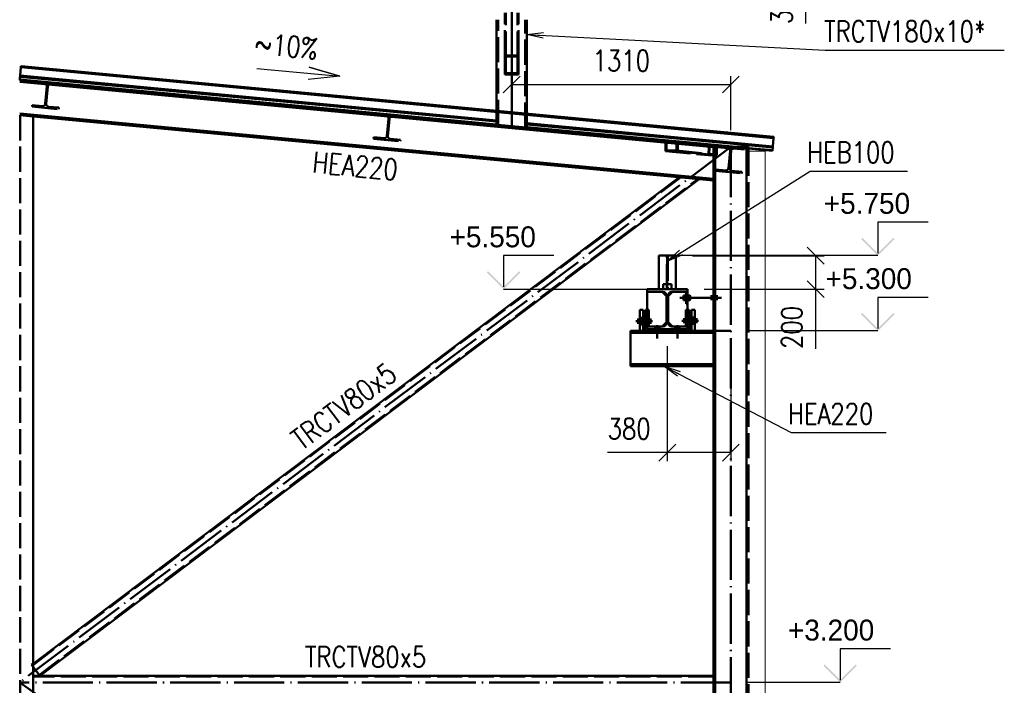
# Paper-space layout 'Layout1' of a CAD drawing. Extents: x -2 to 1033, y -36 to 596.
# Tile 69 of 256: x 450 to 568, y 175 to 254. Entities that reach past the tile are written whole.
import ezdxf
from ezdxf.enums import TextEntityAlignment as Align

# ---------------------------------------------------------------- set-up
doc = ezdxf.new("R2010")
doc.units = 0
doc.linetypes.add('ACAD_ISO02W100', pattern=[15, 12, -3])
doc.linetypes.add('ACAD_ISO04W100', pattern=[30.5, 24, -3, 0.5, -3])
doc.layers.get('0').update_dxf_attribs({"linetype": 'CONTINUOUS'})
doc.layers.get('DEFPOINTS').update_dxf_attribs({"color": 132, "linetype": 'CONTINUOUS'})
for name, color, linetype, lineweight in [('SS_JEŘÁBOVÁ DRÁHA', 11, 'CONTINUOUS', 50), ('SS_KOTY', 3, 'CONTINUOUS', 25), ('SS_KOTY-VYSKOVA', 140, 'CONTINUOUS', 25), ('SS_PODKLADY_PANELY', 9, 'CONTINUOUS', 13), ('SS_POPIS', 140, 'CONTINUOUS', 25), ('SS_POPIS_PROFILU', 13, 'CONTINUOUS', 25), ('SS_SLOUP ŠTÍTOVÝ', 183, 'CONTINUOUS', 50), ('SS_SLOUPY KRAJNÍ', 143, 'CONTINUOUS', 50), ('SS_SLOUPY PLOŠINA', 177, 'CONTINUOUS', 50), ('SS_VAZNICE', 123, 'CONTINUOUS', 50), ('SS_ZTUŽENÍ STĚNY', 203, 'CONTINUOUS', 50), ('SS_ZTUŽENÍ STŘECHA', 211, 'CONTINUOUS', 50)]:
    doc.layers.add(name, color=color, linetype=linetype, lineweight=lineweight)
doc.layers.add('SS_PLECHY', color=7, linetype='CONTINUOUS', lineweight=50, true_color=0xb47846)
doc.styles.add('ROMANS', font='romans.shx', dxfattribs={"width": 0.8})
doc.styles.add('romans.shx', font='romans.shx', dxfattribs={"height": 5})
doc.dimstyles.new('A-1_(2.5)_50AS', dxfattribs={"dimtxt": 2.5, "dimasz": 2, "dimexe": 1, "dimexo": 2, "dimgap": 0, "dimtad": 0, "dimdec": 1, "dimlfac": 50, "dimrnd": 1, "dimtxsty": 'ROMANS', "dimblk1": 'OBLIQUE', "dimblk2": 'OBLIQUE', "dimsah": 1, "dimcen": 2, "dimclrd": 256, "dimclre": 256, "dimclrt": 256, "dimadec": 1, "dimazin": 2, "dimtfac": 0.714286, "dimtdec": 1, "dimtmove": 0, "dimatfit": 3, "dimldrblk": 'OPEN', "dimfxl": 1, "dimtvp": 1.142857, "dimtfill": 1, "dimtolj": 1, "dimlwd": -1, "dimlwe": -1, "dimarcsym": 0})

# ---------------------------------------------------------------- blocks, each defined once
blk = doc.blocks.new('_Oblique')
at = {"color": 0, "linetype": 'ByBlock', "lineweight": -2}
blk.add_line((-0.5, -0.5), (0.5, 0.5), dxfattribs=at)
blk = doc.blocks.new('*D50')
at = {"layer": 'DEFPOINTS', "color": 0, "transparency": 16777216}
for p in [(527.39, 217.19, -11267.8), (534.99, 212.79), (534.99, 202.45)]:
    blk.add_point(p, dxfattribs=at)
at = {"layer": 'SS_KOTY', "transparency": 16777216}
for p, q in [((527.39, 215.19), (527.39, 201.45)), ((534.99, 210.79), (534.99, 201.45)), ((527.39, 202.45), (520.25, 202.45)), ((534.99, 202.45), (527.39, 202.45))]:
    blk.add_line(p, q, dxfattribs=at)
at = {"layer": 'SS_KOTY', "transparency": 16777216, "xscale": 2, "yscale": 2, "zscale": 2, "rotation": 180}
blk.add_blockref('_Oblique', (527.39, 202.45), dxfattribs=at)
at = {"layer": 'SS_KOTY', "transparency": 16777216, "xscale": 2, "yscale": 2, "zscale": 2}
blk.add_blockref('_Oblique', (534.99, 202.45), dxfattribs=at)
at = {"layer": 'SS_KOTY', "transparency": 16777216, "insert": (522.82, 205.3), "char_height": 2.5, "attachment_point": 5, "style": 'ROMANS', "bg_fill": 3, "box_fill_scale": 1.1, "bg_fill_color": 256, "bg_fill_true_color": 13158600, "bg_fill_transparency": 0}
blk.add_mtext('\\A1;380', dxfattribs=at)
blk = doc.blocks.new('_OPEN')
at = {"color": 0, "linetype": 'ByBlock'}
for p, q in [((-1, 0.167), (0, 0)), ((0, 0), (-1, -0.167)), ((0, 0), (-1, 0))]:
    blk.add_line(p, q, dxfattribs=at)
blk = doc.blocks.new('*D57')
at = {"layer": 'DEFPOINTS', "color": 0, "transparency": 16777216}
for p in [(508.79, 258.99), (534.99, 246.44), (534.99, 238.99)]:
    blk.add_point(p, dxfattribs=at)
at = {"layer": 'SS_KOTY', "transparency": 16777216}
for p, q in [((508.79, 256.99), (508.79, 245.44)), ((534.99, 240.99), (534.99, 247.44)), ((508.79, 246.44), (534.99, 246.44))]:
    blk.add_line(p, q, dxfattribs=at)
at = {"layer": 'SS_KOTY', "transparency": 16777216, "xscale": 2, "yscale": 2, "zscale": 2, "rotation": 180}
blk.add_blockref('_Oblique', (508.79, 246.44), dxfattribs=at)
at = {"layer": 'SS_KOTY', "transparency": 16777216, "xscale": 2, "yscale": 2, "zscale": 2}
blk.add_blockref('_Oblique', (534.99, 246.44), dxfattribs=at)
at = {"layer": 'SS_KOTY', "transparency": 16777216, "insert": (521.89, 249.3), "char_height": 2.5, "attachment_point": 5, "style": 'ROMANS', "bg_fill": 3, "box_fill_scale": 1.1, "bg_fill_color": 256, "bg_fill_true_color": 13158600, "bg_fill_transparency": 0}
blk.add_mtext('\\A1;1310', dxfattribs=at)
blk = doc.blocks.new('*D58')
at = {"layer": 'DEFPOINTS', "color": 0, "transparency": 16777216}
for p in [(532.79, 259.59), (532.79, 258.99), (543.91, 259.59)]:
    blk.add_point(p, dxfattribs=at)
at = {"layer": 'SS_KOTY', "transparency": 16777216}
for p, q in [((534.79, 259.59), (544.91, 259.59)), ((534.79, 258.99), (544.91, 258.99)), ((543.91, 259.59), (543.91, 258.99)), ((543.91, 258.99), (543.91, 253.75))]:
    blk.add_line(p, q, dxfattribs=at)
at = {"layer": 'SS_KOTY', "transparency": 16777216, "xscale": 2, "yscale": 2, "zscale": 2}
for p, rotation in [((543.91, 259.59), 90), ((543.91, 258.99), 270)]:
    blk.add_blockref('_Oblique', p, dxfattribs=dict(at, rotation=rotation))
at = {"layer": 'SS_KOTY', "transparency": 16777216, "insert": (541.05, 255.37), "char_height": 2.5, "attachment_point": 5, "rotation": 90, "style": 'ROMANS', "bg_fill": 3, "box_fill_scale": 1.1, "bg_fill_color": 256, "bg_fill_true_color": 13158600, "bg_fill_transparency": 0}
blk.add_mtext('\\A1;30', dxfattribs=at)
blk = doc.blocks.new('*D64')
at = {"layer": 'DEFPOINTS', "color": 0, "transparency": 16777216}
for p in [(528.39, 225.99, -11268), (529.79, 221.99, -11267.8), (545.12, 221.99)]:
    blk.add_point(p, dxfattribs=at)
at = {"layer": 'SS_KOTY', "transparency": 16777216}
for p, q in [((530.39, 225.99), (546.12, 225.99)), ((545.12, 225.99), (545.12, 221.99)), ((531.79, 221.99), (546.12, 221.99)), ((545.12, 221.99), (545.12, 214.85))]:
    blk.add_line(p, q, dxfattribs=at)
at = {"layer": 'SS_KOTY', "transparency": 16777216, "xscale": 2, "yscale": 2, "zscale": 2}
for p, rotation in [((545.12, 225.99), 90), ((545.12, 221.99), 270)]:
    blk.add_blockref('_Oblique', p, dxfattribs=dict(at, rotation=rotation))
at = {"layer": 'SS_KOTY', "transparency": 16777216, "insert": (542.27, 217.42), "char_height": 2.5, "attachment_point": 5, "rotation": 90, "style": 'ROMANS', "bg_fill": 3, "box_fill_scale": 1.1, "bg_fill_color": 256, "bg_fill_true_color": 13158600, "bg_fill_transparency": 0}
blk.add_mtext('\\A1;200', dxfattribs=at)
blk = doc.blocks.new('00SPAD')
blk.add_lwpolyline([(10, 0), (0, 0), (3.76, 0.73), (0, 0), (3.76, -0.73)])
at = {"style": 'ROMANS', "width": 0.8, "flags": 8}
blk.add_attdef('SPÁD', text='', height=2.5, dxfattribs=at).set_placement((6.7, 1), align=Align.BOTTOM_CENTER)

psp = doc.layouts.get("Layout1")

# ---------------------------------------------------------------- hatches: boundary and pattern name
at = {"layer": 'SS_KOTY-VYSKOVA'}
for points in [[(550.6927, 228.1344), (550.5513, 227.993), (552.5513, 225.993), (554.5513, 227.993), (554.4099, 228.1344), (552.5513, 226.2758)], [(505.9666, 224.1344), (505.8252, 223.993), (507.8252, 221.993), (509.8252, 223.993), (509.6838, 224.1344), (507.8252, 222.2758)], [(550.6927, 219.1344), (550.5513, 218.993), (552.5513, 216.993), (554.5513, 218.993), (554.4099, 219.1344), (552.5513, 217.2758)], [(546.198, 177.1344), (546.0566, 176.993), (548.0566, 174.993), (550.0566, 176.993), (549.9152, 177.1344), (548.0566, 175.2758)]]:
    psp.add_hatch(color=256, dxfattribs=at).paths.add_polyline_path(points)

# ---------------------------------------------------------------- linework, layer by layer
at = {"layer": 'SS_JEŘÁBOVÁ DRÁHA', "color": 1, "linetype": 'Continuous', "ltscale": 0.25}
for p, q in [((526.392, 225.993), (526.392, 221.993)), ((524.992, 221.653), (524.992, 221.993)), ((524.992, 221.653), (526.872, 221.653)), ((527.292, 221.153), (526.792, 221.653)), ((527.292, 221.153), (527.292, 221.233)), ((527.492, 221.233), (527.492, 221.153)), ((527.292, 218.033), (527.292, 221.153)), ((527.492, 221.153), (527.492, 218.033)), ((524.492, 219.533), (524.092, 219.533)), ((524.492, 219.533), (524.492, 219.333)), ((524.532, 219.333), (524.492, 219.333)), ((524.592, 219.333), (524.532, 219.333)), ((524.692, 219.333), (524.592, 219.333)), ((524.792, 219.333), (524.692, 219.333)), ((525.192, 219.533), (524.792, 219.533)), ((527.292, 217.953), (527.292, 218.033)), ((527.492, 218.033), (527.492, 217.953))]:
    psp.add_line(p, q, dxfattribs=at)
at = {"layer": 'SS_JEŘÁBOVÁ DRÁHA', "color": 3, "linetype": 'ACAD_ISO02W100', "ltscale": 0.25}
for p, q in [((527.332, 221.993), (527.332, 225.993)), ((527.452, 225.993), (527.452, 221.993)), ((526.892, 222.593), (526.892, 221.993)), ((524.492, 218.543), (524.092, 218.543)), ((524.092, 218.363), (524.492, 218.363)), ((524.492, 217.963), (524.092, 217.963)), ((524.092, 217.783), (524.492, 217.783)), ((524.532, 218.343), (524.492, 218.343)), ((524.532, 218.163), (524.492, 218.163)), ((524.592, 218.343), (524.532, 218.343)), ((524.592, 218.163), (524.532, 218.163)), ((524.692, 218.343), (524.592, 218.343)), ((524.692, 218.163), (524.592, 218.163)), ((524.792, 218.343), (524.692, 218.343)), ((524.792, 218.163), (524.692, 218.163)), ((525.192, 218.343), (524.792, 218.343)), ((524.792, 217.983), (525.192, 217.983))]:
    psp.add_line(p, q, dxfattribs=at)
at = {"layer": 'SS_JEŘÁBOVÁ DRÁHA', "color": 7, "linetype": 'ACAD_ISO04W100', "ltscale": 0.25}
for p, q in [((527.392, 221.993), (527.392, 225.993)), ((527.392, 221.993), (527.392, 221.993)), ((523.632, 218.163), (525.632, 218.163)), ((523.632, 218.163), (525.632, 218.163)), ((523.892, 217.863), (523.892, 218.463)), ((523.892, 217.863), (523.892, 218.463)), ((523.892, 218.163), (523.892, 218.163)), ((523.892, 218.163), (523.892, 218.163)), ((525.392, 217.863), (525.392, 218.463)), ((525.392, 217.863), (525.392, 218.463)), ((525.392, 218.163), (525.392, 218.163)), ((525.392, 218.163), (525.392, 218.163))]:
    psp.add_line(p, q, dxfattribs=at)
at = {"layer": 'SS_JEŘÁBOVÁ DRÁHA', "color": 1, "linetype": 'Continuous', "ltscale": 0.25, "extrusion": (-7.9602e-16, 6.12323e-17, -1)}
psp.add_arc((-526.872, 221.233), 0.42, 90, 180, dxfattribs=at)
at = {"layer": 'SS_KOTY-VYSKOVA'}
for p, q in [((558.5513, 229.993, -11268), (552.5513, 229.993, -11268)), ((552.5513, 229.993, -11268), (552.5513, 226.2758, -11268)), ((513.8252, 225.993, -11267.8), (507.8252, 225.993, -11267.8)), ((507.8252, 225.993, -11267.8), (507.8252, 222.2758, -11267.8)), ((507.8252, 221.993), (524.9889, 221.993)), ((558.5513, 220.993), (552.5513, 220.993)), ((552.5513, 220.993), (552.5513, 217.2758)), ((554.0566, 178.993), (548.0566, 178.993)), ((548.0566, 178.993), (548.0566, 175.2758)), ((548.0566, 174.993), (536.992, 174.993))]:
    psp.add_line(p, q, dxfattribs=at)
at = {"layer": 'SS_PLECHY', "color": 5, "linetype": 'Continuous', "ltscale": 0.25}
for p, q in [((450.1354, 248.5168), (450.0416, 247.5204)), ((450.1373, 248.5373), (450.1354, 248.5173)), ((450.1354, 248.5173), (450.1354, 248.5168)), ((450.1391, 248.5562), (450.1373, 248.5373)), ((450.1463, 248.6326), (450.1391, 248.5562)), ((450.1485, 248.6556), (450.1463, 248.6326)), ((450.0275, 247.3706), (449.9975, 247.0511)), ((450.0291, 247.3877), (450.0275, 247.3706)), ((506.992, 242.0092), (450.0275, 247.3706)), ((450.0309, 247.4067), (450.0291, 247.3877)), ((450.0376, 247.4777), (450.0309, 247.4067)), ((506.992, 242.0457), (450.0309, 247.4067)), ((450.0397, 247.5002), (450.0376, 247.4777)), ((506.992, 242.1173), (450.0376, 247.4777)), ((450.0416, 247.5204), (450.0397, 247.5002)), ((506.992, 242.1604), (450.0416, 247.5204)), ((449.992, 246.993), (449.9884, 247.0309)), ((449.9955, 247.0309), (449.992, 246.993)), ((449.9975, 247.0511), (449.9955, 247.0309)), ((506.992, 241.6869), (449.9975, 247.0511)), ((540.0915, 240.0508), (540.0934, 240.0708)), ((540.0934, 240.0709), (540.0952, 240.0897)), ((540.0952, 240.0897), (540.1024, 240.1662)), ((540.0952, 240.0897), (540.0991, 240.1311)), ((540.1024, 240.1662), (540.1045, 240.1892)), ((539.9535, 238.5847), (539.9836, 238.9041)), ((539.9776, 238.8407), (539.9836, 238.9041)), ((539.9836, 238.9041), (539.9852, 238.9212)), ((539.9852, 238.9212), (539.987, 238.9402)), ((539.987, 238.9402), (539.9937, 239.0113)), ((539.9937, 239.0113), (539.9958, 239.0337)), ((539.9958, 239.0337), (539.9977, 239.054)), ((539.9977, 239.054), (540.0915, 240.0504)), ((540.0915, 240.0504), (540.0915, 240.0508)), ((539.9535, 238.5847), (537.092, 238.854)), ((539.9481, 238.5265), (537.092, 238.7953)), ((539.9481, 238.5265), (539.9516, 238.5644)), ((539.9516, 238.5644), (539.9535, 238.5847))]:
    psp.add_line(p, q, dxfattribs=at)
at = {"layer": 'SS_PODKLADY_PANELY', "color": 9, "linetype": 'Continuous', "ltscale": 0.25}
psp.add_line((539.092, 238.493), (537.092, 238.493), dxfattribs=at)
at = {"layer": 'SS_SLOUP ŠTÍTOVÝ', "color": 1, "linetype": 'Continuous', "ltscale": 0.25}
for p in [(449.992, 242.7744), (451.592, 111.593)]:
    psp.add_line(p, (451.592, 242.6238), dxfattribs=at)
at = {"layer": 'SS_SLOUP ŠTÍTOVÝ', "color": 3, "linetype": 'ACAD_ISO02W100', "ltscale": 0.25}
psp.add_line((450.052, 242.7688), (450.052, 111.593), dxfattribs=at)
at = {"layer": 'SS_SLOUPY KRAJNÍ', "color": 1, "linetype": 'Continuous', "ltscale": 0.25}
for p, q in [((537.092, 238.493), (537.092, 238.993)), ((532.8919, 235.1931), (532.8919, 234.9721))]:
    psp.add_line(p, q, dxfattribs=at)
at = {"layer": 'SS_SLOUPY PLOŠINA', "color": 1, "linetype": 'Continuous', "ltscale": 0.25}
for p, q in [((506.992, 243.3057), (506.992, 254.193)), ((506.992, 241.6283), (506.992, 243.1656))]:
    psp.add_line(p, q, dxfattribs=at)
at = {"layer": 'SS_SLOUPY PLOŠINA', "color": 3, "linetype": 'ACAD_ISO02W100', "ltscale": 0.25}
for p, q in [((507.192, 241.6095), (507.192, 254.193)), ((506.992, 243.1656), (506.992, 243.3057))]:
    psp.add_line(p, q, dxfattribs=at)
at = {"layer": 'SS_VAZNICE', "color": 3, "linetype": 'ACAD_ISO02W100', "ltscale": 0.25}
for p, q in [((451.7598, 246.8266), (451.7429, 246.6474)), ((451.7429, 246.6474), (452.9775, 246.5312)), ((452.3838, 246.7679), (452.3521, 246.7709)), ((453.248, 246.2044), (453.0531, 244.1336)), ((453.1726, 244.1223), (453.3675, 246.1932)), ((453.6943, 246.4637), (454.9288, 246.3476)), ((454.9288, 246.3476), (454.9457, 246.5268)), ((451.4918, 243.9792), (451.4749, 243.8)), ((451.4749, 243.8), (454.6609, 243.5001)), ((452.7263, 243.863), (451.4918, 243.9792)), ((454.6777, 243.6793), (453.4432, 243.7955)), ((454.6609, 243.5001), (454.6777, 243.6793)), ((492.5794, 242.9848), (492.5625, 242.8056)), ((492.5625, 242.8056), (493.7971, 242.6894)), ((494.5139, 242.6219), (495.7484, 242.5057)), ((495.7484, 242.5057), (495.7653, 242.6849)), ((494.0676, 242.3626), (493.8727, 240.2917)), ((493.9922, 240.2805), (494.1871, 242.3513)), ((492.3114, 240.1374), (492.2945, 239.9581)), ((493.5459, 240.0212), (492.3114, 240.1374)), ((492.2945, 239.9581), (495.4805, 239.6583)), ((495.4973, 239.8375), (494.2628, 239.9537)), ((495.4805, 239.6583), (495.4973, 239.8375)), ((533.131, 236.2955), (533.1141, 236.1163)), ((533.1141, 236.1163), (536.3001, 235.8164)), ((534.3656, 236.1793), (533.131, 236.2955)), ((536.3169, 235.9957), (535.0824, 236.1118)), ((536.3001, 235.8164), (536.3169, 235.9957))]:
    psp.add_line(p, q, dxfattribs=at)
at = {"layer": 'SS_VAZNICE', "color": 7, "linetype": 'ACAD_ISO04W100', "ltscale": 0.25}
for p, q in [((453.3527, 246.6767), (453.3527, 246.6767)), ((494.1724, 242.8348), (494.1724, 242.8348))]:
    psp.add_line(p, q, dxfattribs=at)
at = {"layer": 'SS_VAZNICE', "color": 3, "linetype": 'ACAD_ISO02W100', "ltscale": 0.25, "extrusion": (-7.9602e-16, 6.12323e-17, -1)}
for centre, start, end in [((-452.9494, 246.2325), 95.376705, 185.376705), ((-453.6662, 246.1651), 5.376705, 95.376705)]:
    psp.add_arc(centre, 0.3, start, end, dxfattribs=at)
at = {"layer": 'SS_VAZNICE', "color": 3, "linetype": 'ACAD_ISO02W100', "ltscale": 0.25, "extrusion": (-1.16734e-13, 3.76379e-13, -1)}
psp.add_arc((-452.7545, 244.1617), 0.3, 185.376705, 275.376705, dxfattribs=at)
at = {"layer": 'SS_VAZNICE', "color": 3, "linetype": 'ACAD_ISO02W100', "ltscale": 0.25, "extrusion": (3.75521e-13, 1.15999e-13, -1)}
psp.add_arc((-453.4713, 244.0942), 0.3, 275.376705, 5.376705, dxfattribs=at)
at = {"layer": 'SS_VAZNICE', "color": 3, "linetype": 'ACAD_ISO02W100', "ltscale": 0.25, "extrusion": (-1.2354e-13, -2.3199e-13, -1)}
psp.add_arc((-493.769, 242.3907), 0.3, 95.376705, 185.376705, dxfattribs=at)
at = {"layer": 'SS_VAZNICE', "color": 3, "linetype": 'ACAD_ISO02W100', "ltscale": 0.25, "extrusion": (2.31255e-13, -1.22683e-13, -1)}
psp.add_arc((-494.4858, 242.3232), 0.3, 5.376705, 95.376705, dxfattribs=at)
at = {"layer": 'SS_VAZNICE', "color": 3, "linetype": 'ACAD_ISO02W100', "ltscale": 0.25, "extrusion": (-7.80879e-14, 2.5094e-13, -1)}
for centre in [(-493.5741, 240.3198), (-534.3937, 236.478)]:
    psp.add_arc(centre, 0.3, 185.376705, 275.376705, dxfattribs=at)
at = {"layer": 'SS_VAZNICE', "color": 3, "linetype": 'ACAD_ISO02W100', "ltscale": 0.25, "extrusion": (2.50082e-13, 7.73531e-14, -1)}
for centre in [(-494.2909, 240.2524), (-535.1105, 236.4105)]:
    psp.add_arc(centre, 0.3, 275.376705, 5.376705, dxfattribs=at)
at = {"layer": 'SS_ZTUŽENÍ STĚNY', "color": 3, "linetype": 'ACAD_ISO02W100', "ltscale": 0.25}
for p, q in [((451.4221, 177.0712), (451.592, 177.1991)), ((451.4221, 177.0712), (451.592, 176.8456)), ((532.8919, 175.693), (451.592, 175.693)), ((452.3243, 175.8729), (452.3845, 175.793))]:
    psp.add_line(p, q, dxfattribs=at)
at = {"layer": 'SS_ZTUŽENÍ STĚNY', "color": 1, "linetype": 'Continuous', "ltscale": 0.25}
for p, q in [((451.592, 176.8456), (452.3845, 175.793)), ((532.8919, 175.793), (451.592, 175.793))]:
    psp.add_line(p, q, dxfattribs=at)
at = {"layer": 'SS_ZTUŽENÍ STĚNY', "color": 7, "linetype": 'ACAD_ISO04W100', "ltscale": 0.25}
for p in [(534.992, 174.993), (534.992, 114.993)]:
    psp.add_line(p, (449.992, 174.993), dxfattribs=at)
at = {"layer": 'SS_ZTUŽENÍ STŘECHA', "color": 3, "linetype": 'ACAD_ISO02W100', "ltscale": 0.25}
for p, q in [((532.3127, 237.9973), (533.2912, 237.9973)), ((532.3974, 238.0972), (533.2128, 238.0972))]:
    psp.add_line(p, q, dxfattribs=at)

# ---------------------------------------------------------------- block references
at = {"layer": 'SS_POPIS'}
ref = psp.add_blockref('00SPAD', (488.2698, 247.4303, -11267.8), dxfattribs=dict(at, xscale=-1, rotation=354.6233309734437))
ref.add_attrib('SPÁD', '~10%', dxfattribs={"layer": '0', "height": 2.5, "rotation": 354.623331, "style": 'ROMANS', "width": 0.8}).set_placement((481.6902, 249.054, -11267.8), align=Align.BOTTOM_CENTER)

# ---------------------------------------------------------------- texts
at = {"layer": 'SS_KOTY-VYSKOVA'}
for s, p in [('+5.750', (546.0927, 230.993)), ('+5.550', (501.3666, 226.993)), ('+3.200', (541.8063, 179.993))]:
    psp.add_text(s, height=2.5, dxfattribs=at).set_placement(p)
at = {"layer": 'SS_POPIS_PROFILU', "color": 13, "style": 'romans.shx', "width": 0.8}
for s, p in [('TRCTV180x10*', (546.1224, 251.5562)), ('HEB100', (544.0998, 237.1019)), ('HEA220', (541.8246, 205.8385)), ('TRCTV80x5', (484.0837, 176.793))]:
    psp.add_text(s, height=2.5, dxfattribs=at).set_placement(p)
for s, rotation, p in [('HEA220', 354.623295, (484.898, 235.9526)), ('TRCTV80x5', 36.977596, (483.6953, 202.6491))]:
    psp.add_text(s, height=2.5, rotation=rotation, dxfattribs=at).set_placement(p)

# ---------------------------------------------------------------- dimensions: what is measured, and where the dimension line sits
at = {"layer": 'SS_KOTY'}
dim = psp.add_linear_dim(base=(534.992, 246.442), p1=(508.792, 258.993), p2=(534.992, 238.993), dimstyle='A-1_(2.5)_50AS', dxfattribs=at)
dim.commit()
dim.dimension.update_dxf_attribs({"geometry": '*D57', "text_midpoint": (521.892, 249.2992)})
dim = psp.add_linear_dim(base=(534.992, 202.4465), p1=(527.392, 217.193, -11267.8), p2=(534.992, 212.793), dimstyle='A-1_(2.5)_50AS', dxfattribs=at)
dim.commit()
dim.dimension.update_dxf_attribs({"geometry": '*D50', "text_midpoint": (522.8205, 202.4465), "dimtype": 160})

# ---------------------------------------------------------------- next in the draw order: linework, layer by layer
at = {"layer": 'SS_JEŘÁBOVÁ DRÁHA', "color": 1, "linetype": 'Continuous', "ltscale": 0.25}
for p, q in [((524.992, 217.533), (524.992, 221.653)), ((524.092, 219.533), (524.092, 216.993)), ((524.492, 219.333), (524.492, 216.993)), ((524.532, 216.993), (524.532, 219.333)), ((524.592, 216.993), (524.592, 219.333)), ((524.692, 216.993), (524.692, 219.333)), ((524.792, 219.533), (524.792, 217.533)), ((525.192, 219.533), (525.192, 217.533)), ((526.792, 217.533), (527.292, 218.033)), ((524.792, 217.533), (524.792, 216.993)), ((525.192, 217.533), (524.792, 217.533)), ((524.992, 217.193), (524.992, 217.533)), ((526.792, 217.533), (525.192, 217.533)), ((525.192, 217.193), (525.192, 217.153)), ((525.192, 217.153), (525.192, 217.093)), ((526.192, 217.153), (525.192, 217.153)), ((525.192, 217.093), (525.192, 216.993)), ((526.192, 217.093), (525.192, 217.093)), ((526.872, 217.533), (526.792, 217.533))]:
    psp.add_line(p, q, dxfattribs=at)
at = {"layer": 'SS_JEŘÁBOVÁ DRÁHA', "color": 7, "linetype": 'ACAD_ISO04W100', "ltscale": 0.25}
for p, q in [((526.192, 217.703), (526.192, 216.103)), ((526.192, 217.703), (526.192, 216.103)), ((524.992, 217.533), (524.992, 217.533)), ((524.992, 217.533), (524.992, 217.533)), ((526.562, 217.393), (525.822, 217.393)), ((526.562, 217.393), (525.822, 217.393)), ((526.562, 216.793), (525.822, 216.793)), ((526.562, 216.793), (525.822, 216.793)), ((526.192, 217.393), (526.192, 217.393)), ((526.192, 217.393), (526.192, 217.393)), ((526.192, 216.793), (526.192, 216.793)), ((526.192, 216.793), (526.192, 216.793)), ((527.392, 217.193), (527.392, 217.193))]:
    psp.add_line(p, q, dxfattribs=at)
at = {"layer": 'SS_JEŘÁBOVÁ DRÁHA', "color": 3, "linetype": 'ACAD_ISO02W100', "ltscale": 0.25}
for p, q in [((525.9719, 217.193), (525.9719, 217.153)), ((525.9719, 217.153), (525.9719, 217.093)), ((525.9719, 217.093), (525.9719, 216.993)), ((526.412, 217.153), (526.412, 217.193)), ((526.412, 217.093), (526.412, 217.153)), ((526.412, 216.993), (526.412, 217.093))]:
    psp.add_line(p, q, dxfattribs=at)
at = {"layer": 'SS_JEŘÁBOVÁ DRÁHA', "color": 1, "linetype": 'Continuous', "ltscale": 0.25, "extrusion": (-7.9602e-16, 6.12323e-17, -1)}
psp.add_arc((-526.872, 217.953), 0.42, 180, 270, dxfattribs=at)
at = {"layer": 'SS_PLECHY', "color": 5, "linetype": 'Continuous', "ltscale": 0.25}
for p, q in [((540.0915, 240.0508), (450.1354, 248.5173)), ((450.1354, 248.5168), (540.0915, 240.0504)), ((540.0934, 240.0708), (450.1373, 248.5373)), ((540.0952, 240.0897), (450.1391, 248.5562)), ((540.1024, 240.1662), (450.1463, 248.6326)), ((540.1045, 240.1892), (450.1485, 248.6556)), ((539.9977, 239.054), (510.592, 241.8216)), ((539.9937, 239.0113), (510.592, 241.7785)), ((539.987, 238.9402), (510.592, 241.7068)), ((539.9836, 238.9041), (510.592, 241.6704)), ((535.6151, 238.993), (510.592, 241.3481)), ((533.399, 239.1429), (532.8919, 239.1906))]:
    psp.add_line(p, q, dxfattribs=at)
at = {"layer": 'SS_POPIS_PROFILU', "color": 0, "linetype": 'ByBlock'}
for p, q in [((510.592, 252.4146), (512.6066, 252.6433)), ((512.5719, 251.9776), (510.592, 252.4146)), ((510.592, 252.4146), (512.5892, 252.3104)), ((528.6097, 211.5708), (526.992, 212.793)), ((526.992, 212.793), (528.9187, 212.1615)), ((526.992, 212.793), (528.7642, 211.8661))]:
    psp.add_line(p, q, dxfattribs=at)
at = {"layer": 'SS_POPIS_PROFILU', "color": 13}
for points in [[(510.592, 252.4146), (546.2381, 250.5562), (567.6666, 250.5562)], [(526.992, 212.793), (542.2018, 204.8385), (553.5351, 204.8385)]]:
    psp.add_lwpolyline(points, dxfattribs=at)
at = {"layer": 'SS_SLOUPY KRAJNÍ', "color": 1, "linetype": 'Continuous', "ltscale": 0.25}
for p, q in [((532.8919, 239.1906), (449.992, 246.993)), ((449.992, 246.772), (532.8919, 238.9697)), ((532.8919, 235.1931), (449.992, 242.9954)), ((451.592, 242.6238), (532.8919, 234.9721)), ((532.8919, 239.1906), (532.8919, 238.9697)), ((537.092, 238.993), (532.892, 238.993)), ((532.892, 238.9697), (532.892, 235.1931)), ((522.992, 216.993), (522.992, 212.793)), ((532.8919, 213.013), (522.992, 213.013)), ((532.8919, 213.013), (532.8919, 212.793)), ((522.992, 212.793), (532.8919, 212.793)), ((532.892, 212.793), (532.892, 111.793))]:
    psp.add_line(p, q, dxfattribs=at)
at = {"layer": 'SS_SLOUPY KRAJNÍ', "color": 7, "linetype": 'ACAD_ISO04W100', "ltscale": 0.25}
psp.add_line((449.992, 246.993), (534.992, 238.993), dxfattribs=at)
at = {"layer": 'SS_SLOUPY PLOŠINA', "color": 7, "linetype": 'ACAD_ISO04W100', "ltscale": 0.25}
psp.add_line((508.792, 241.4589), (508.792, 258.993), dxfattribs=at)
at = {"layer": 'SS_SLOUPY PLOŠINA', "color": 3, "linetype": 'ACAD_ISO02W100', "ltscale": 0.25}
for p, q in [((510.392, 241.3083), (510.392, 254.193)), ((510.592, 242.9668), (510.592, 242.8268))]:
    psp.add_line(p, q, dxfattribs=at)
at = {"layer": 'SS_SLOUPY PLOŠINA', "color": 1, "linetype": 'Continuous', "ltscale": 0.25}
for p, q in [((510.592, 254.193), (510.592, 242.9668)), ((510.592, 242.8268), (510.592, 241.2895))]:
    psp.add_line(p, q, dxfattribs=at)
at = {"layer": 'SS_VAZNICE', "color": 3, "linetype": 'ACAD_ISO02W100', "ltscale": 0.25}
for p, q in [((533.3821, 238.9637), (533.399, 239.1429)), ((533.3849, 238.993), (533.3821, 238.9637)), ((533.3821, 238.9637), (534.6167, 238.8475)), ((536.5849, 238.8431), (534.992, 238.993)), ((534.8872, 238.5207), (534.6923, 236.4499)), ((534.8118, 236.4386), (535.0067, 238.5095)), ((535.3335, 238.7801), (536.5681, 238.6639)), ((536.5681, 238.6639), (536.5849, 238.8431))]:
    psp.add_line(p, q, dxfattribs=at)
at = {"layer": 'SS_VAZNICE', "color": 1, "linetype": 'Continuous', "ltscale": 0.25}
for p, q in [((533.399, 239.1429), (533.3849, 238.993)), ((534.992, 238.993), (533.399, 239.1429))]:
    psp.add_line(p, q, dxfattribs=at)
at = {"layer": 'SS_VAZNICE', "color": 7, "linetype": 'ACAD_ISO04W100', "ltscale": 0.25}
psp.add_line((534.992, 238.993), (534.992, 238.993), dxfattribs=at)
at = {"layer": 'SS_VAZNICE', "color": 3, "linetype": 'ACAD_ISO02W100', "ltscale": 0.25, "extrusion": (-1.2354e-13, -2.3199e-13, -1)}
psp.add_arc((-534.5886, 238.5488), 0.3, 95.376705, 185.376705, dxfattribs=at)
at = {"layer": 'SS_VAZNICE', "color": 3, "linetype": 'ACAD_ISO02W100', "ltscale": 0.25, "extrusion": (2.31255e-13, -1.22683e-13, -1)}
psp.add_arc((-535.3054, 238.4814), 0.3, 5.376705, 95.376705, dxfattribs=at)
at = {"layer": 'SS_ZTUŽENÍ STĚNY', "color": 7, "linetype": 'ACAD_ISO04W100', "ltscale": 0.25}
psp.add_line((508.792, 256.993), (508.792, 246.993), dxfattribs=at)
at = {"layer": 'SS_ZTUŽENÍ STĚNY', "color": 3, "linetype": 'ACAD_ISO02W100', "ltscale": 0.25}
for p, q in [((507.992, 249.9244), (507.992, 254.993)), ((508.092, 249.783), (508.092, 254.993)), ((509.492, 249.783), (509.492, 254.993)), ((509.592, 249.9244), (509.592, 254.993)), ((507.992, 249.9244), (509.592, 249.9244)), ((507.992, 247.6616), (507.992, 249.9244)), ((508.092, 249.783), (509.492, 249.783)), ((508.092, 247.8031), (508.092, 249.783)), ((509.492, 247.8031), (509.492, 249.783)), ((509.592, 247.6616), (509.592, 249.9244)), ((507.992, 247.6616), (509.592, 247.6616)), ((508.092, 247.8031), (509.492, 247.8031))]:
    psp.add_line(p, q, dxfattribs=at)
at = {"layer": 'SS_ZTUŽENÍ STŘECHA', "color": 3, "linetype": 'ACAD_ISO02W100', "ltscale": 0.25}
for p, q in [((527.1571, 239.6843), (532.3505, 239.1956)), ((528.6287, 239.6379), (527.1571, 239.6843)), ((527.1571, 239.6843), (527.1571, 238.4826)), ((527.2797, 239.5803), (532.4288, 239.0957)), ((528.5061, 239.5417), (527.2797, 239.5803)), ((527.2797, 239.5803), (527.2797, 238.5789)), ((533.2443, 239.0957), (528.5061, 239.5417)), ((528.5061, 239.5417), (528.5061, 238.5402)), ((533.329, 239.1956), (528.6287, 239.6379)), ((528.6287, 239.6379), (528.6287, 238.4362)), ((532.3127, 237.9973), (532.345, 239.0212)), ((532.345, 239.0212), (532.3505, 239.1956)), ((532.3505, 239.1956), (533.329, 239.1956)), ((532.3974, 238.0972), (532.4263, 239.0135)), ((532.4263, 239.0135), (532.4288, 239.0957)), ((532.4288, 239.0957), (532.8919, 239.0957)), ((533.2128, 238.0972), (533.241, 238.993)), ((533.2912, 237.9973), (533.3226, 238.993)), ((533.3275, 239.1497), (533.3281, 239.1697)), ((533.3281, 239.1697), (533.329, 239.1956)), ((527.1571, 238.4826), (532.3127, 237.9973)), ((528.6287, 238.4362), (527.1571, 238.4826)), ((527.2797, 238.5789), (532.3974, 238.0972)), ((528.5061, 238.5402), (527.2797, 238.5789)), ((528.5061, 238.5402), (533.2128, 238.0972)), ((533.2912, 237.9973), (528.6287, 238.4362))]:
    psp.add_line(p, q, dxfattribs=at)
at = {"layer": 'SS_ZTUŽENÍ STŘECHA', "color": 7, "linetype": 'ACAD_ISO04W100', "ltscale": 0.25}
psp.add_line((534.992, 238.993), (527.8929, 239.6611), dxfattribs=at)
at = {"layer": 'SS_ZTUŽENÍ STŘECHA', "color": 1, "linetype": 'Continuous', "ltscale": 0.25}
for p, q in [((532.8919, 239.0957), (533.2443, 239.0957)), ((533.241, 238.993), (533.2443, 239.0957)), ((533.3226, 238.993), (533.3275, 239.1497))]:
    psp.add_line(p, q, dxfattribs=at)

# ---------------------------------------------------------------- next in the draw order: dimensions: what is measured, and where the dimension line sits
at = {"layer": 'SS_KOTY'}
dim = psp.add_linear_dim(base=(543.9115, 259.593), p1=(532.792, 258.993), p2=(532.792, 259.593), angle=90, dimstyle='A-1_(2.5)_50AS', dxfattribs=at)
dim.commit()
dim.dimension.update_dxf_attribs({"geometry": '*D58', "text_midpoint": (543.9115, 255.3739), "dimtype": 160})
dim = psp.add_linear_dim(base=(545.1231, 221.993), p1=(528.392, 225.993, -11268), p2=(529.792, 221.993, -11267.8), angle=90, dimstyle='A-1_(2.5)_50AS', dxfattribs=at)
dim.commit()
dim.dimension.update_dxf_attribs({"geometry": '*D64', "text_midpoint": (542.266, 217.4216)})

# ---------------------------------------------------------------- next in the draw order: linework, layer by layer
at = {"layer": 'SS_JEŘÁBOVÁ DRÁHA', "color": 1, "linetype": 'Continuous', "ltscale": 0.25}
for p, q in [((528.392, 225.993), (526.392, 225.993)), ((528.392, 221.993), (528.392, 225.993)), ((529.792, 221.993), (524.992, 221.993)), ((527.992, 221.653), (527.492, 221.153)), ((527.912, 221.653), (529.792, 221.653)), ((529.792, 221.993), (529.792, 221.653)), ((529.792, 221.653), (529.792, 217.533)), ((529.992, 219.533), (529.592, 219.533)), ((529.592, 219.533), (529.592, 217.533)), ((529.992, 217.533), (529.992, 219.533)), ((530.032, 219.333), (529.992, 219.333)), ((530.092, 219.333), (530.032, 219.333)), ((530.032, 216.993), (530.032, 219.333)), ((530.192, 219.333), (530.092, 219.333)), ((530.092, 216.993), (530.092, 219.333)), ((530.292, 219.333), (530.192, 219.333)), ((530.192, 219.333), (530.192, 216.993)), ((530.692, 219.533), (530.292, 219.533)), ((530.292, 216.993), (530.292, 219.533)), ((530.692, 219.533), (530.692, 216.993)), ((527.492, 218.033), (527.992, 217.533)), ((524.992, 217.193), (529.792, 217.193)), ((529.592, 217.153), (526.192, 217.153)), ((529.592, 217.093), (526.192, 217.093)), ((529.792, 217.533), (527.912, 217.533)), ((529.592, 217.193), (529.592, 217.153)), ((529.592, 217.153), (529.592, 217.093)), ((529.592, 217.093), (529.592, 216.993)), ((529.992, 217.533), (529.792, 217.533)), ((529.792, 217.533), (529.792, 217.193)), ((529.992, 216.993), (529.992, 217.533))]:
    psp.add_line(p, q, dxfattribs=at)
at = {"layer": 'SS_JEŘÁBOVÁ DRÁHA', "color": 3, "linetype": 'ACAD_ISO02W100', "ltscale": 0.25}
for p, q in [((526.892, 222.593), (527.892, 222.593)), ((527.892, 221.993), (527.892, 222.593)), ((529.632, 221.653), (529.632, 220.253)), ((529.632, 220.253), (529.792, 220.253)), ((529.992, 218.395), (529.592, 218.395)), ((529.592, 218.0349), (529.992, 218.0349)), ((530.032, 218.395), (529.992, 218.395)), ((530.032, 218.189), (529.992, 218.189)), ((530.032, 218.163), (529.992, 218.163)), ((530.092, 218.395), (530.032, 218.395)), ((530.092, 218.189), (530.032, 218.189)), ((530.092, 218.163), (530.032, 218.163)), ((530.192, 218.395), (530.092, 218.395)), ((530.192, 218.189), (530.092, 218.189)), ((530.192, 218.163), (530.092, 218.163)), ((530.292, 218.395), (530.192, 218.395)), ((530.292, 218.189), (530.192, 218.189)), ((530.292, 218.163), (530.192, 218.163)), ((530.692, 218.595), (530.292, 218.595)), ((530.292, 218.4149), (530.692, 218.4149)), ((530.692, 218.0149), (530.292, 218.0149)), ((530.292, 217.8349), (530.692, 217.8349)), ((528.3719, 217.193), (528.3719, 217.153)), ((528.3719, 217.153), (528.3719, 217.093)), ((528.3719, 217.093), (528.3719, 216.993)), ((528.812, 217.153), (528.812, 217.193)), ((528.812, 217.093), (528.812, 217.153)), ((528.812, 216.993), (528.812, 217.093))]:
    psp.add_line(p, q, dxfattribs=at)
at = {"layer": 'SS_JEŘÁBOVÁ DRÁHA', "color": 9, "linetype": 'ACAD_ISO02W100', "ltscale": 0.25}
for p, q in [((529.3334, 221.2301), (529.312, 221.193)), ((529.312, 221.1848), (529.3334, 221.2301)), ((529.3334, 221.2301), (529.312, 221.1608)), ((529.5505, 221.2301), (529.3334, 221.2301)), ((529.572, 221.1608), (529.5505, 221.2301)), ((529.5505, 221.2301), (529.572, 221.1848)), ((529.572, 221.193), (529.5505, 221.2301)), ((529.632, 221.253), (529.572, 221.253)), ((529.572, 221.253), (529.572, 221.2128)), ((529.8519, 221.1848), (529.8733, 221.2301)), ((530.0904, 221.2301), (530.1119, 221.1848)), ((529.312, 221.193), (529.312, 221.1848)), ((529.312, 221.1848), (529.312, 221.1608)), ((529.312, 221.1608), (529.3268, 221.113)), ((529.312, 221.1608), (529.3334, 221.0916)), ((529.312, 221.1608), (529.312, 221.073)), ((529.3334, 221.0916), (529.312, 221.1227)), ((529.572, 221.113), (529.312, 221.113)), ((529.312, 221.0916), (529.572, 221.0916)), ((529.312, 221.073), (529.3334, 221.0916)), ((529.3334, 221.0916), (529.312, 221.0151)), ((529.3334, 221.0916), (529.312, 220.953)), ((529.312, 221.073), (529.312, 221.0151)), ((529.312, 221.033), (529.572, 221.033)), ((529.312, 221.0151), (529.312, 220.953)), ((529.312, 220.953), (529.3334, 220.8144)), ((529.572, 220.953), (529.312, 220.953)), ((529.312, 220.953), (529.312, 220.833)), ((529.3334, 220.8144), (529.312, 220.8909)), ((529.572, 220.873), (529.312, 220.873)), ((529.3334, 220.8144), (529.312, 220.833)), ((529.312, 220.833), (529.312, 220.7833)), ((529.572, 220.8144), (529.312, 220.8144)), ((529.3334, 220.8144), (529.312, 220.7833)), ((529.3334, 220.8144), (529.312, 220.7452)), ((529.3186, 220.793), (529.312, 220.7833)), ((529.3268, 220.793), (529.312, 220.7452)), ((529.312, 220.793), (529.572, 220.793)), ((529.312, 220.7833), (529.312, 220.7452)), ((529.312, 220.7452), (529.3334, 220.6759)), ((529.312, 220.7452), (529.312, 220.713)), ((529.312, 220.7212), (529.3334, 220.6759)), ((529.312, 220.713), (529.3334, 220.6759)), ((529.3334, 220.8144), (529.3186, 220.793)), ((529.3268, 221.113), (529.3334, 221.0916)), ((529.3334, 220.8144), (529.3268, 220.793)), ((529.3334, 220.6759), (529.5505, 220.6759)), ((529.5505, 221.0916), (529.572, 221.1608)), ((529.572, 221.1227), (529.5505, 221.0916)), ((529.5505, 221.0916), (529.5572, 221.113)), ((529.572, 220.953), (529.5505, 221.0916)), ((529.5505, 221.0916), (529.572, 221.0151)), ((529.5505, 221.0916), (529.572, 221.073)), ((529.572, 220.953), (529.5505, 220.8144)), ((529.5505, 220.8144), (529.572, 220.8909)), ((529.572, 220.833), (529.5505, 220.8144)), ((529.5572, 220.793), (529.5505, 220.8144)), ((529.5653, 220.793), (529.5505, 220.8144)), ((529.572, 220.7452), (529.5505, 220.8144)), ((529.572, 220.7833), (529.5505, 220.8144)), ((529.5505, 220.6759), (529.572, 220.7452)), ((529.5505, 220.6759), (529.572, 220.7212)), ((529.5505, 220.6759), (529.572, 220.713)), ((529.5572, 221.113), (529.572, 221.1608)), ((529.572, 220.7452), (529.5572, 220.793)), ((529.572, 220.7833), (529.5653, 220.793)), ((529.572, 221.2128), (529.632, 221.2128)), ((529.572, 221.2128), (529.572, 221.103)), ((529.632, 221.123), (529.572, 221.123)), ((529.572, 221.103), (529.632, 221.103)), ((529.572, 221.103), (529.572, 220.953)), ((529.632, 221.1002), (529.572, 221.1002)), ((529.572, 221.038), (529.632, 221.038)), ((529.632, 220.953), (529.572, 220.953)), ((529.572, 220.953), (529.572, 220.803)), ((529.572, 220.868), (529.632, 220.868)), ((529.572, 220.8058), (529.632, 220.8058)), ((529.572, 220.803), (529.632, 220.803)), ((529.572, 220.803), (529.572, 220.6932)), ((529.572, 220.783), (529.632, 220.783)), ((529.632, 220.6932), (529.572, 220.6932)), ((529.572, 220.6932), (529.572, 220.653)), ((529.572, 220.653), (529.632, 220.653)), ((529.8519, 221.123), (529.792, 221.123)), ((529.852, 221.1002), (529.792, 221.1002)), ((529.792, 221.038), (529.852, 221.038)), ((529.792, 220.868), (529.852, 220.868)), ((529.792, 220.8058), (529.852, 220.8058)), ((529.792, 220.783), (529.8519, 220.783)), ((529.8519, 221.193), (529.8519, 221.1608)), ((529.852, 221.1611), (529.8519, 221.1608)), ((529.852, 221.1611), (529.8519, 221.1608)), ((529.8519, 221.1608), (529.852, 221.1606)), ((529.8519, 221.1608), (529.852, 221.1606)), ((529.8519, 221.1608), (529.8519, 221.1227)), ((529.8519, 221.1227), (529.8519, 221.073)), ((529.8519, 221.0916), (529.8733, 221.0916)), ((529.8519, 221.073), (529.8733, 221.0916)), ((529.8519, 221.0151), (529.8733, 221.0916)), ((529.8519, 221.073), (529.8519, 220.953)), ((529.8519, 221.033), (530.1119, 221.033)), ((529.852, 220.9536), (529.8519, 220.953)), ((529.852, 220.9536), (529.8519, 220.953)), ((529.852, 220.9524), (529.8519, 220.953)), ((529.852, 220.9524), (529.8519, 220.953)), ((530.1119, 220.953), (529.8519, 220.953)), ((529.8519, 220.953), (529.8519, 220.8909)), ((529.8519, 220.8909), (529.852, 220.8906)), ((529.8519, 220.8909), (529.8519, 220.833)), ((530.1119, 220.873), (529.8519, 220.873)), ((529.8733, 220.8144), (529.8519, 220.833)), ((529.8519, 220.833), (529.8519, 220.7452)), ((529.8733, 220.8144), (529.8519, 220.8144)), ((529.8733, 220.8144), (529.8519, 220.7833)), ((529.852, 220.7454), (529.8519, 220.7452)), ((529.852, 220.7454), (529.8519, 220.7452)), ((529.8519, 220.7452), (529.852, 220.7449)), ((529.8519, 220.7452), (529.852, 220.7449)), ((529.8519, 220.7452), (529.8519, 220.7212)), ((529.8519, 220.7212), (529.852, 220.721)), ((529.8519, 220.7212), (529.8519, 220.713)), ((529.852, 221.1606), (529.8667, 221.113)), ((529.8586, 221.113), (529.852, 221.1226)), ((529.8667, 220.793), (529.852, 220.7454)), ((529.8733, 221.0916), (529.8586, 221.113)), ((529.8667, 221.113), (529.8733, 221.0916)), ((529.8733, 220.8144), (529.8667, 220.793)), ((530.1052, 221.113), (530.0904, 221.0916)), ((530.0971, 221.113), (530.0904, 221.0916)), ((530.1119, 221.0151), (530.0904, 221.0916)), ((530.0904, 221.0916), (530.1119, 221.0916)), ((530.0904, 220.8144), (530.0971, 220.793)), ((530.1119, 220.7833), (530.0904, 220.8144)), ((530.1119, 220.8144), (530.0904, 220.8144)), ((530.1119, 221.1608), (530.0971, 221.113)), ((530.0971, 220.793), (530.1119, 220.7452)), ((530.1119, 221.1227), (530.1052, 221.113))]:
    psp.add_line(p, q, dxfattribs=at)
at = {"layer": 'SS_JEŘÁBOVÁ DRÁHA', "color": 7, "linetype": 'ACAD_ISO04W100', "ltscale": 0.25}
for p, q in [((529.792, 221.653), (529.792, 221.653)), ((532.692, 220.653), (532.692, 221.253)), ((532.692, 220.653), (532.692, 221.253)), ((533.312, 220.653), (533.312, 221.253)), ((533.312, 220.653), (533.312, 221.253)), ((533.868, 220.953), (528.868, 220.953)), ((533.868, 220.953), (528.868, 220.953)), ((532.692, 220.953), (532.692, 220.953)), ((532.692, 220.953), (532.692, 220.953)), ((533.312, 220.953), (533.312, 220.953)), ((533.312, 220.953), (533.312, 220.953)), ((528.592, 217.703), (528.592, 216.103)), ((528.592, 217.703), (528.592, 216.103)), ((529.132, 218.2149), (531.132, 218.2149)), ((529.132, 218.2149), (531.132, 218.2149)), ((529.392, 217.9149), (529.392, 218.5149)), ((529.392, 217.9149), (529.392, 218.5149)), ((529.392, 218.2149), (529.392, 218.2149)), ((529.392, 218.2149), (529.392, 218.2149)), ((530.892, 217.9149), (530.892, 218.5149)), ((530.892, 217.9149), (530.892, 218.5149)), ((530.892, 218.2149), (530.892, 218.2149)), ((530.892, 218.2149), (530.892, 218.2149)), ((528.962, 217.393), (528.222, 217.393)), ((528.962, 217.393), (528.222, 217.393)), ((528.962, 216.793), (528.222, 216.793)), ((528.962, 216.793), (528.222, 216.793)), ((528.592, 217.393), (528.592, 217.393)), ((528.592, 217.393), (528.592, 217.393)), ((528.592, 216.793), (528.592, 216.793)), ((528.592, 216.793), (528.592, 216.793)), ((529.792, 217.533), (529.792, 217.533)), ((529.792, 217.533), (529.792, 217.533))]:
    psp.add_line(p, q, dxfattribs=at)
at = {"layer": 'SS_JEŘÁBOVÁ DRÁHA', "color": 5, "linetype": 'Continuous', "ltscale": 0.25}
for p, q in [((529.852, 221.253), (529.792, 221.253)), ((529.852, 221.2128), (529.852, 221.253)), ((529.8733, 221.2301), (529.852, 221.1931)), ((529.8733, 221.2301), (529.852, 221.1611)), ((530.0904, 221.2301), (529.8733, 221.2301)), ((530.1119, 221.1608), (530.0904, 221.2301)), ((530.1119, 221.193), (530.0904, 221.2301)), ((529.792, 221.2128), (529.852, 221.2128)), ((529.792, 221.103), (529.852, 221.103)), ((529.852, 220.953), (529.792, 220.953)), ((529.792, 220.803), (529.852, 220.803)), ((529.852, 220.6932), (529.792, 220.6932)), ((529.792, 220.653), (529.852, 220.653)), ((529.852, 221.103), (529.852, 221.2128)), ((529.852, 221.1606), (529.8733, 221.0916)), ((529.8733, 221.0916), (529.852, 221.1226)), ((529.852, 220.953), (529.852, 221.103)), ((529.8733, 221.0916), (529.852, 221.0731)), ((529.8733, 221.0916), (529.852, 220.9536)), ((529.852, 220.803), (529.852, 220.953)), ((529.8733, 220.8144), (529.852, 220.9524)), ((529.852, 220.8906), (529.8733, 220.8144)), ((529.852, 220.8329), (529.8733, 220.8144)), ((529.8733, 220.8144), (529.852, 220.7454)), ((529.852, 220.6932), (529.852, 220.803)), ((529.852, 220.7449), (529.8733, 220.6759)), ((529.852, 220.721), (529.8733, 220.6759)), ((529.852, 220.7128), (529.8733, 220.6759)), ((529.852, 220.653), (529.852, 220.6932)), ((529.8733, 221.0916), (530.0904, 221.0916)), ((530.0904, 220.8144), (529.8733, 220.8144)), ((529.8733, 220.6759), (530.0904, 220.6759)), ((530.1119, 221.1608), (530.0904, 221.0916)), ((530.1119, 221.1227), (530.0904, 221.0916)), ((530.1119, 220.953), (530.0904, 221.0916)), ((530.1119, 221.073), (530.0904, 221.0916)), ((530.1119, 220.953), (530.0904, 220.8144)), ((530.1119, 220.8909), (530.0904, 220.8144)), ((530.0904, 220.8144), (530.1119, 220.833)), ((530.0904, 220.8144), (530.1119, 220.7452)), ((530.0904, 220.6759), (530.1119, 220.7452)), ((530.0904, 220.6759), (530.1119, 220.7212)), ((530.0904, 220.6759), (530.1119, 220.713)), ((530.1119, 221.1608), (530.1119, 221.193)), ((530.1119, 221.1227), (530.1119, 221.1608)), ((530.1119, 221.073), (530.1119, 221.1227)), ((530.1119, 220.953), (530.1119, 221.073)), ((530.1119, 220.8909), (530.1119, 220.953)), ((530.1119, 220.833), (530.1119, 220.8909)), ((530.1119, 220.7452), (530.1119, 220.833)), ((530.1119, 220.7212), (530.1119, 220.7452)), ((530.1119, 220.713), (530.1119, 220.7212))]:
    psp.add_line(p, q, dxfattribs=at)
at = {"layer": 'SS_JEŘÁBOVÁ DRÁHA', "color": 1, "linetype": 'Continuous', "ltscale": 0.25, "extrusion": (-7.9602e-16, 6.12323e-17, -1)}
for centre, start, end in [((-527.912, 221.233), 0, 90), ((-527.912, 217.953), 270, 0)]:
    psp.add_arc(centre, 0.42, start, end, dxfattribs=at)
at = {"layer": 'SS_KOTY-VYSKOVA'}
for p, q in [((552.5513, 225.993), (528.3962, 225.993)), ((552.5513, 216.993), (536.992, 216.993))]:
    psp.add_line(p, q, dxfattribs=at)
at = {"layer": 'SS_PODKLADY_PANELY', "color": 9, "linetype": 'Continuous', "ltscale": 0.25}
psp.add_line((539.092, 110.993), (539.092, 238.493), dxfattribs=at)
at = {"layer": 'SS_POPIS_PROFILU', "color": 0, "linetype": 'ByBlock'}
for p, q in [((527.332, 225.293), (528.846, 226.6416)), ((527.332, 225.293), (529.0238, 226.3596)), ((529.2016, 226.0776), (527.332, 225.293))]:
    psp.add_line(p, q, dxfattribs=at)
at = {"layer": 'SS_POPIS_PROFILU', "color": 13}
psp.add_lwpolyline([(527.332, 225.293), (544.477, 236.1019), (556.096, 236.1019)], dxfattribs=at)
at = {"layer": 'SS_SLOUPY KRAJNÍ', "color": 1, "linetype": 'Continuous', "ltscale": 0.25}
for p, q in [((533.112, 111.793), (533.112, 238.993)), ((536.872, 238.993), (536.872, 111.793)), ((532.892, 234.9721), (532.892, 216.993)), ((532.8919, 216.993), (522.992, 216.993)), ((522.992, 216.773), (532.8919, 216.773)), ((532.8919, 216.993), (532.8919, 216.773)), ((532.892, 216.773), (532.892, 213.013))]:
    psp.add_line(p, q, dxfattribs=at)
at = {"layer": 'SS_SLOUPY KRAJNÍ', "color": 7, "linetype": 'ACAD_ISO04W100', "ltscale": 0.25}
for p, q in [((534.992, 110.993), (534.992, 238.993)), ((522.992, 216.993), (534.992, 216.993))]:
    psp.add_line(p, q, dxfattribs=at)
at = {"layer": 'SS_SLOUPY KRAJNÍ', "color": 3, "linetype": 'ACAD_ISO02W100', "ltscale": 0.25}
psp.add_line((537.092, 111.793), (537.092, 238.493), dxfattribs=at)
at = {"layer": 'SS_ZTUŽENÍ STĚNY', "color": 7, "linetype": 'ACAD_ISO04W100', "ltscale": 0.25}
psp.add_line((534.992, 238.993), (449.992, 174.993), dxfattribs=at)
at = {"layer": 'SS_ZTUŽENÍ STĚNY', "color": 1, "linetype": 'Continuous', "ltscale": 0.25}
for p, q in [((528.8295, 235.3544), (451.592, 177.1991)), ((452.3845, 175.793), (531.1939, 235.1319))]:
    psp.add_line(p, q, dxfattribs=at)
at = {"layer": 'SS_ZTUŽENÍ STĚNY', "color": 3, "linetype": 'ACAD_ISO02W100', "ltscale": 0.25}
for p, q in [((528.9772, 235.3405), (451.4822, 176.9913)), ((452.3243, 175.8729), (531.0461, 235.1458))]:
    psp.add_line(p, q, dxfattribs=at)

# ---------------------------------------------------------------- next in the draw order: texts
at = {"layer": 'SS_KOTY-VYSKOVA'}
psp.add_text('+5.300', height=2.5, dxfattribs=at).set_placement((546.301, 221.993))

doc.saveas('drawing.dxf')
